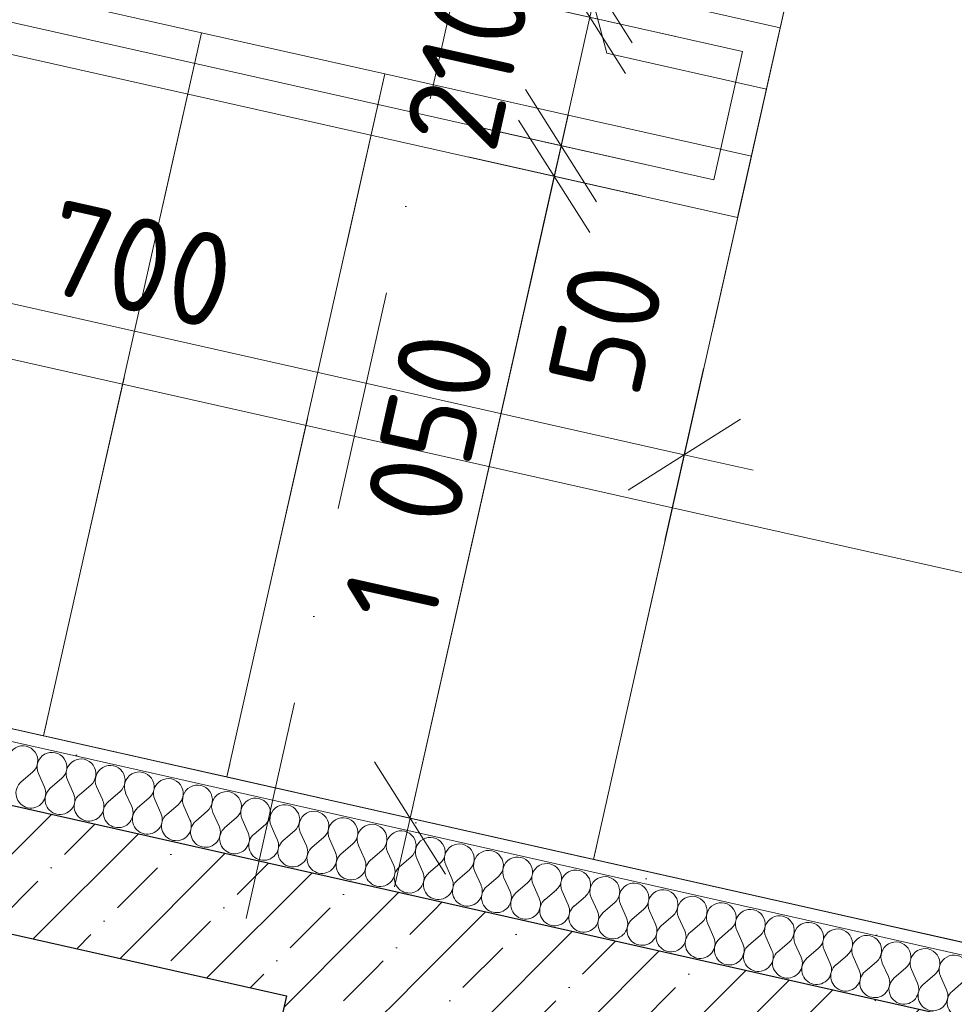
# Model space of a CAD drawing. Header units: millimetres. Extents: x -7145539 to -6664766, y 5874041 to 6141700.
# Tile 165 of 177: x -6927813 to -6926320, y 5903609 to 5905181. Entities that reach past the tile are written whole.
import ezdxf
from ezdxf.enums import TextEntityAlignment as Align

# ---------------------------------------------------------------- set-up
doc = ezdxf.new("R2010")
doc.units = ezdxf.units.MM
doc.header["$MEASUREMENT"] = 0
for name, pattern in [('Разомкнутая', [1058.333302, 634.99999, -423.333311]), ('Штриховая', [564.444447, 282.222223, -282.222223]), ('Штрихпунктирная', [670.277762, 352.777767, -176.388884, 0, -141.111112])]:
    doc.linetypes.add(name, pattern=pattern)
for name, color, linetype in [('S - МОП.АР', 7, 'Continuous'), ('АР-вертикальная связь - Лестница.АР', 7, 'Continuous'), ('АР-Стены_внутренние_пилоны.АР', 7, 'Continuous'), ('АР-Чертеж-Оси_Осевые размеры.АР', 7, 'Continuous'), ('АР-Чертеж-Размеры.АР', 7, 'Continuous')]:
    doc.layers.add(name, color=color, linetype=linetype)
for name, color, linetype, lineweight in [('АР-вертикальная связь - Лестница.АР_Ном._пера__1', 7, 'Continuous', 0), ('АР-Стены_внутренние_пилоны.АР_Ном._пера__1', 7, 'Continuous', 15), ('АР-Чертеж-Оси_Осевые размеры.АР_Ном._пера__120', 7, 'Continuous', 0), ('АР-Чертеж-Размеры.АР_Ном._пера__1', 7, 'Continuous', 0), ('АР_Машиноместа в паркинге_Ном._пера__120', 7, 'Continuous', 20)]:
    doc.layers.add(name, color=color, linetype=linetype, lineweight=lineweight)
doc.styles.add('РЎР“Р•РќР•Р\xa0Р\x98Р\xa0_РЎРўР\x98Р›Р¬_2', font='GOTHIC.TTF')
doc.styles.add('РЎР“Р•РќР•Р\xa0Р\x98Р\xa0_РЎРўР\x98Р›Р¬_6', font='GOST_Common.ttf')
doc.dimstyles.new('СГЕНЕРИР_СТИЛЬ__1', dxfattribs={"dimtxt": 150, "dimasz": 142.5, "dimexe": 0.18, "dimexo": 0.0625, "dimgap": 0, "dimtad": 1, "dimdec": 0, "dimzin": 0, "dimdsep": 46, "dimtxsty": 'РЎР“Р•РќР•Р\xa0Р\x98Р\xa0_РЎРўР\x98Р›Р¬_6', "dimblk": 'ARROWHEAD_6', "dimblk1": 'ARROWHEAD_6', "dimblk2": 'ARROWHEAD_6', "dimcen": 0.09, "dimse1": 1, "dimse2": 1, "dimclrd": 7, "dimclre": 7, "dimclrt": 7, "dimazin": 0, "dimtfac": 1, "dimtdec": 4, "dimtmove": 0, "dimatfit": 3, "dimfxl": 1, "dimtolj": 1, "dimtzin": 0, "dimarcsym": 0})
doc.dimstyles.new('СГЕНЕРИР_СТИЛЬ__2', dxfattribs={"dimtxt": 150, "dimasz": 142.5, "dimexe": 0.18, "dimexo": 0.0625, "dimgap": 0, "dimtad": 1, "dimdec": 0, "dimzin": 0, "dimdsep": 46, "dimtxsty": 'РЎР“Р•РќР•Р\xa0Р\x98Р\xa0_РЎРўР\x98Р›Р¬_6', "dimblk": 'ARROWHEAD_6', "dimblk1": 'ARROWHEAD_6', "dimblk2": 'ARROWHEAD_6', "dimcen": 0.09, "dimse1": 1, "dimse2": 1, "dimclrd": 7, "dimclre": 7, "dimclrt": 7, "dimazin": 0, "dimtfac": 1, "dimtdec": 4, "dimtmove": 2, "dimatfit": 3, "dimfxl": 1, "dimtolj": 1, "dimtzin": 0, "dimarcsym": 0})
doc.dimstyles.new('СГЕНЕРИР_СТИЛЬ__8', dxfattribs={"dimtxt": 129.999995, "dimasz": 142.5, "dimexe": 0.18, "dimexo": 300000, "dimgap": 0, "dimtad": 1, "dimdec": 0, "dimzin": 0, "dimdsep": 46, "dimtxsty": 'РЎР“Р•РќР•Р\xa0Р\x98Р\xa0_РЎРўР\x98Р›Р¬_6', "dimblk": 'ARROWHEAD_6', "dimblk1": 'ARROWHEAD_6', "dimblk2": 'ARROWHEAD_6', "dimcen": 0.09, "dimclrd": 7, "dimclre": 7, "dimclrt": 7, "dimazin": 0, "dimtfac": 1, "dimtdec": 4, "dimtmove": 0, "dimatfit": 3, "dimfxl": 1, "dimtolj": 1, "dimtzin": 0, "dimarcsym": 0})
pattern_1 = [(45, (-6321637.81, 6318947.94), (-84.852814, 84.852814), []), (45, (-6321680.24, 6318990.37), (-84.852814, 84.852814), [90, -30, 0, -30])]

# ---------------------------------------------------------------- blocks, each defined once
blk = doc.blocks.new('Стена_195_1', base_point=(-6931677.2, 5904688.9))
at = {"layer": 'АР-Стены_внутренние_пилоны.АР', "linetype": 'Continuous', "lineweight": 0, "true_color": 0x000000}
h = blk.add_hatch(dxfattribs=at)
h.set_pattern_fill('ЖЕЛЕЗОБЕТОН__PROJECT__0001', color=18, style=0, pattern_type=2)
h.set_pattern_definition(pattern_1)
h.paths.add_polyline_path([(-6931601.6, 5904569.4), (-6927386.7, 5903622.7), (-6927342.9, 5903817.9), (-6931557.8, 5904764.6)])
at = {"layer": 'АР-Стены_внутренние_пилоны.АР_Ном._пера__1', "color": 7, "linetype": 'Continuous', "lineweight": 30, "flags": 128}
for points in [[(-6927342.9, 5903817.9), (-6931557.8, 5904764.6)], [(-6929874.7, 5904181.6), (-6927386.7, 5903622.7)]]:
    blk.add_lwpolyline(points, dxfattribs=at)
blk = doc.blocks.new('Стена_199_1', base_point=(-6927267.2, 5903698.4))
at = {"layer": 'АР-Стены_внутренние_пилоны.АР', "linetype": 'Continuous', "lineweight": 0, "true_color": 0x000000}
h = blk.add_hatch(dxfattribs=at)
h.set_pattern_fill('ЖЕЛЕЗОБЕТОН__PROJECT__0001', color=18, style=0, pattern_type=2)
h.set_pattern_definition(pattern_1)
h.paths.add_polyline_path([(-6927386.7, 5903622.7), (-6927191.5, 5903578.9), (-6927342.9, 5903817.9)])
h = blk.add_hatch(dxfattribs=at)
h.set_pattern_fill('ЖЕЛЕЗОБЕТОН__PROJECT__0001', color=18, style=0, pattern_type=2)
h.set_pattern_definition(pattern_1)
h.paths.add_polyline_path([(-6927342.9, 5903817.9), (-6927191.5, 5903578.9), (-6927147.7, 5903774)])
h = blk.add_hatch(dxfattribs=at)
h.set_pattern_fill('ЖЕЛЕЗОБЕТОН__PROJECT__0001', color=18, style=0, pattern_type=2)
h.set_pattern_definition(pattern_1)
h.paths.add_polyline_path([(-6927191.5, 5903578.9), (-6925845, 5903276.5), (-6925801.2, 5903471.6), (-6927147.7, 5903774)])
at = {"layer": 'АР-Стены_внутренние_пилоны.АР_Ном._пера__1', "color": 7, "linetype": 'Continuous', "lineweight": 30, "flags": 128}
blk.add_lwpolyline([(-6925801.2, 5903471.6), (-6927342.9, 5903817.9)], dxfattribs=at)
blk = doc.blocks.new('Стена_234_1', base_point=(-6927694.5, 5901795.8))
at = {"layer": 'АР-Стены_внутренние_пилоны.АР', "linetype": 'Continuous', "lineweight": 0, "true_color": 0x000000}
h = blk.add_hatch(dxfattribs=at)
h.set_pattern_fill('ЖЕЛЕЗОБЕТОН__PROJECT__0001', color=18, style=0, pattern_type=2)
h.set_pattern_definition(pattern_1)
h.paths.add_polyline_path([(-6927441.6, 5903378.4), (-6927246.4, 5903334.6), (-6927191.5, 5903578.9), (-6927386.7, 5903622.7)])
at = {"layer": 'АР-Стены_внутренние_пилоны.АР_Ном._пера__1', "color": 7, "linetype": 'Continuous', "lineweight": 30, "flags": 128}
blk.add_lwpolyline([(-6927386.7, 5903622.7), (-6927441.6, 5903378.4)], dxfattribs=at)
blk = doc.blocks.new('Стандартный Маркер Сетки[172]_1', base_point=(-6926861.1, 5906374.4))
at = {"layer": 'АР-Чертеж-Оси_Осевые размеры.АР_Ном._пера__120', "color": 7, "linetype": 'Штрихпунктирная', "lineweight": 0}
blk.add_line((-6927080.2, 5905398.7), (-6931642.7, 5885084.3), dxfattribs=at)
at = {"layer": 'АР-Чертеж-Оси_Осевые размеры.АР_Ном._пера__120', "color": 7, "lineweight": 0, "style": 'РЎР“Р•РќР•Р\xa0Р\x98Р\xa0_РЎРўР\x98Р›Р¬_2'}
blk.add_attdef('AC_MarkerText_1', text='', height=350, rotation=347.3417, dxfattribs=at).set_placement((-6931901.5, 5883801.8), align=Align.TOP_CENTER)
blk = doc.blocks.new('Стандартный Маркер Сетки[189]_1', base_point=(-6926861.1, 5906374.4))
at = {"layer": 'АР-Чертеж-Оси_Осевые размеры.АР_Ном._пера__120', "color": 7, "linetype": 'Штрихпунктирная', "lineweight": 0}
blk.add_line((-6927080.2, 5905398.7), (-6931642.7, 5885084.3), dxfattribs=at)
at = {"layer": 'АР-Чертеж-Оси_Осевые размеры.АР_Ном._пера__120', "color": 7, "lineweight": 0, "style": 'РЎР“Р•РќР•Р\xa0Р\x98Р\xa0_РЎРўР\x98Р›Р¬_2'}
blk.add_attdef('AC_MarkerText_1', text='', height=350, rotation=347.3417, dxfattribs=at).set_placement((-6931901.5, 5883801.8), align=Align.TOP_CENTER)
blk = doc.blocks.new('*D1200', base_point=(-6321637.8, 6318947.9))
at = {"layer": 'АР-Чертеж-Размеры.АР_Ном._пера__1', "color": 7, "linetype": 'Continuous', "lineweight": 0, "transparency": 16777216}
for p, q in [((-6929893, 5904100), (-6929954.7, 5903825.6)), ((-6929834.2, 5904019.6), (-6930013.5, 5903906.1)), ((-6929923.8, 5903962.8), (-6930033.6, 5903987.5)), ((-6927435.8, 5903404), (-6929923.8, 5903962.8)), ((-6927405, 5903541.2), (-6927466.6, 5903266.8)), ((-6927525.4, 5903347.3), (-6927346.2, 5903460.7)), ((-6927326.1, 5903379.3), (-6927435.8, 5903404))]:
    blk.add_line(p, q, dxfattribs=at)
at = {"layer": 'АР-Чертеж-Размеры.АР_Ном._пера__1', "color": 7, "lineweight": 0, "transparency": 16777216, "insert": (-6928905.9, 5903764.9), "char_height": 150, "attachment_point": 7, "rotation": 347.3411, "style": 'РЎР“Р•РќР•Р\xa0Р\x98Р\xa0_РЎРўР\x98Р›Р¬_6'}
blk.add_mtext('\\A1;{\\pql;\\fGOST Common|b0|i0|c204|p0;\\W1.000000;2\xa0550}', dxfattribs=at)
blk = doc.blocks.new('ARROWHEAD_6')
at = {"color": 0, "linetype": 'Continuous', "lineweight": 0}
for p, q in [((-0.5, -0.5), (0.5, 0.5)), ((0, 0), (-1, 0))]:
    blk.add_line(p, q, dxfattribs=at)
blk = doc.blocks.new('*D1216', base_point=(-6321637.8, 6318947.9))
at = {"layer": 'АР-Чертеж-Размеры.АР_Ном._пера__1', "color": 7, "linetype": 'Continuous', "lineweight": 0, "transparency": 16777216}
for p, q in [((-6924779.8, 5905835.2), (-6924755.2, 5905945)), ((-6924723.1, 5905745.6), (-6924836.6, 5905924.8)), ((-6924642.6, 5905804.4), (-6924917, 5905866)), ((-6925329.9, 5903386.2), (-6924779.8, 5905835.2)), ((-6925386.6, 5903475.9), (-6925273.1, 5903296.6)), ((-6925192.7, 5903355.4), (-6925467.1, 5903417.1)), ((-6925354.5, 5903276.5), (-6925329.9, 5903386.2))]:
    blk.add_line(p, q, dxfattribs=at)
at = {"layer": 'АР-Чертеж-Размеры.АР_Ном._пера__1', "color": 7, "lineweight": 0, "transparency": 16777216, "insert": (-6925133.1, 5904399.4), "char_height": 150, "attachment_point": 7, "rotation": 77.3408, "style": 'РЎР“Р•РќР•Р\xa0Р\x98Р\xa0_РЎРўР\x98Р›Р¬_6'}
blk.add_mtext('\\A1;{\\pql;\\fGOST Common|b0|i0|c204|p0;\\W1.000000;2\xa0510}', dxfattribs=at)
blk = doc.blocks.new('*D1296', base_point=(-6321637.8, 6318947.9))
at = {"layer": 'АР-Чертеж-Размеры.АР_Ном._пера__1', "color": 7, "linetype": 'Continuous', "lineweight": 0, "transparency": 16777216}
for p, q in [((-6923307.3, 5905504.5), (-6923282.7, 5905614.2)), ((-6923250.6, 5905414.9), (-6923364.1, 5905594.1)), ((-6923170.1, 5905473.6), (-6923444.5, 5905535.3)), ((-6923857.4, 5903055.5), (-6923307.3, 5905504.5)), ((-6923914.1, 5903145.1), (-6923800.6, 5902965.9)), ((-6923720.2, 5903024.7), (-6923994.6, 5903086.3)), ((-6923882, 5902945.7), (-6923857.4, 5903055.5))]:
    blk.add_line(p, q, dxfattribs=at)
at = {"layer": 'АР-Чертеж-Размеры.АР_Ном._пера__1', "color": 7, "lineweight": 0, "transparency": 16777216, "insert": (-6923660.6, 5904068.7), "char_height": 150, "attachment_point": 7, "rotation": 77.3411, "style": 'РЎР“Р•РќР•Р\xa0Р\x98Р\xa0_РЎРўР\x98Р›Р¬_6'}
blk.add_mtext('\\A1;{\\pql;\\fGOST Common|b0|i0|c204|p0;\\W1.000000;2\xa0510}', dxfattribs=at)
blk = doc.blocks.new('*D1350', base_point=(-6321637.8, 6318947.9))
at = {"layer": 'АР-Чертеж-Размеры.АР_Ном._пера__1', "color": 7, "linetype": 'Continuous', "lineweight": 0, "transparency": 16777216}
for p, q in [((-6929960.4, 5903432.8), (-6929898.8, 5903707.2)), ((-6929840, 5903626.7), (-6930019.2, 5903513.2)), ((-6930039.3, 5903594.6), (-6929929.6, 5903570)), ((-6929929.6, 5903570), (-6927800.6, 5903091.8)), ((-6927831.4, 5902954.6), (-6927769.8, 5903229)), ((-6927890.2, 5903035.1), (-6927711, 5903148.6)), ((-6927800.6, 5903091.8), (-6927690.9, 5903067.2))]:
    blk.add_line(p, q, dxfattribs=at)
at = {"layer": 'АР-Чертеж-Размеры.АР_Ном._пера__1', "color": 7, "lineweight": 0, "transparency": 16777216, "insert": (-6929048.2, 5903398.7), "char_height": 130, "attachment_point": 7, "rotation": 347.3417, "style": 'РЎР“Р•РќР•Р\xa0Р\x98Р\xa0_РЎРўР\x98Р›Р¬_6'}
blk.add_mtext('\\A1;{\\pql;\\fGOST Common|b0|i0|c204|p0;\\W1.000000;2\xa0182}', dxfattribs=at)
blk = doc.blocks.new('Лестница_2_1', base_point=(-6321637.8, 6318947.9))
at = {"layer": 'АР-вертикальная связь - Лестница.АР_Ном._пера__1', "color": 7, "linetype": 'Continuous', "lineweight": 0}
for p, q in [((-6926620.3, 5905069.9), (-6926368.3, 5906192)), ((-6926368.3, 5906192), (-6926620.3, 5905069.9)), ((-6927016.5, 5905657.4), (-6926875.5, 5905127.3)), ((-6927522.5, 5905159.8), (-6927815.2, 5905225.6)), ((-6927522.5, 5905159.8), (-6927774.5, 5904037.8)), ((-6927774.5, 5904037.8), (-6927522.5, 5905159.8)), ((-6927229.8, 5905094.1), (-6927522.5, 5905159.8)), ((-6926875.5, 5905127.3), (-6926620.3, 5905069.9)), ((-6927229.8, 5905094.1), (-6927481.8, 5903972)), ((-6927481.8, 5903972), (-6927229.8, 5905094.1)), ((-6926937.1, 5905028.3), (-6927229.8, 5905094.1)), ((-6926620.3, 5905069.9), (-6926644.4, 5904962.6)), ((-6926937.1, 5905028.3), (-6927189.1, 5903906.3)), ((-6927189.1, 5903906.3), (-6926937.1, 5905028.3)), ((-6926644.4, 5904962.6), (-6926937.1, 5905028.3)), ((-6926644.4, 5904962.6), (-6926896.4, 5903840.5)), ((-6926896.4, 5903840.5), (-6926644.4, 5904962.6)), ((-6926770.4, 5904401.6), (-6929112, 5904927.5)), ((-6926209.4, 5904275.6), (-6926770.4, 5904401.6)), ((-6928067.2, 5904103.5), (-6927774.5, 5904037.8)), ((-6927774.5, 5904037.8), (-6927481.8, 5903972)), ((-6927481.8, 5903972), (-6927189.1, 5903906.3)), ((-6927189.1, 5903906.3), (-6926896.4, 5903840.5)), ((-6926896.4, 5903840.5), (-6925774.3, 5903588.5))]:
    blk.add_line(p, q, dxfattribs=at)
at = {"layer": 'АР-вертикальная связь - Лестница.АР_Ном._пера__1', "color": 7, "linetype": 'Штриховая', "lineweight": 0}
for p, q in [((-6926620.3, 5905069.9), (-6926368.3, 5906192)), ((-6927522.5, 5905159.8), (-6927774.5, 5904037.8)), ((-6927229.8, 5905094.1), (-6927481.8, 5903972)), ((-6926937.1, 5905028.3), (-6927189.1, 5903906.3)), ((-6926644.4, 5904962.6), (-6926896.4, 5903840.5))]:
    blk.add_line(p, q, dxfattribs=at)
blk = doc.blocks.new('*X1370', base_point=(-6321637.8, 6318947.9))
at = {"layer": 'АР-Стены_внутренние_пилоны.АР_Ном._пера__1', "color": 7, "linetype": 'Continuous', "lineweight": 0}
for p, q in [((-6927792.2, 5903979.8), (-6927810.3, 5903964.4)), ((-6927782.9, 5903977.7), (-6927773.2, 5903956)), ((-6927745.8, 5903969.4), (-6927763.9, 5903953.9)), ((-6927736.5, 5903967.3), (-6927726.7, 5903945.6)), ((-6927699.3, 5903958.9), (-6927717.4, 5903943.5)), ((-6927690, 5903956.9), (-6927680.2, 5903935.1)), ((-6927652.8, 5903948.5), (-6927671, 5903933.1)), ((-6927643.6, 5903946.4), (-6927633.8, 5903924.7)), ((-6927606.4, 5903938.1), (-6927624.5, 5903922.6)), ((-6927597.1, 5903936), (-6927587.3, 5903914.3)), ((-6927559.9, 5903927.6), (-6927578, 5903912.2)), ((-6927550.6, 5903925.5), (-6927540.9, 5903903.8)), ((-6927513.5, 5903917.2), (-6927531.6, 5903901.7)), ((-6927504.2, 5903915.1), (-6927494.4, 5903893.4)), ((-6927467, 5903906.8), (-6927485.1, 5903891.3)), ((-6927457.7, 5903904.7), (-6927447.9, 5903883)), ((-6927420.5, 5903896.3), (-6927438.6, 5903880.9)), ((-6927411.2, 5903894.2), (-6927401.5, 5903872.5)), ((-6927374.1, 5903885.9), (-6927392.2, 5903870.4)), ((-6927364.8, 5903883.8), (-6927355, 5903862.1)), ((-6927327.6, 5903875.5), (-6927345.7, 5903860)), ((-6927318.3, 5903873.4), (-6927308.6, 5903851.7)), ((-6927281.2, 5903865), (-6927299.3, 5903849.6)), ((-6927271.9, 5903862.9), (-6927262.1, 5903841.2)), ((-6927234.7, 5903854.6), (-6927252.8, 5903839.1)), ((-6927225.4, 5903852.5), (-6927215.6, 5903830.8)), ((-6927188.2, 5903844.2), (-6927206.3, 5903828.7)), ((-6927178.9, 5903842.1), (-6927169.2, 5903820.3)), ((-6927141.8, 5903833.7), (-6927159.9, 5903818.3)), ((-6927132.5, 5903831.6), (-6927122.7, 5903809.9)), ((-6927095.3, 5903823.3), (-6927113.4, 5903807.8)), ((-6927086, 5903821.2), (-6927076.2, 5903799.5)), ((-6927048.8, 5903812.8), (-6927067, 5903797.4)), ((-6927039.6, 5903810.8), (-6927029.8, 5903789)), ((-6927002.4, 5903802.4), (-6927020.5, 5903787)), ((-6926993.1, 5903800.3), (-6926983.3, 5903778.6)), ((-6926955.9, 5903792), (-6926974, 5903776.5)), ((-6926946.6, 5903789.9), (-6926936.9, 5903768.2)), ((-6926909.5, 5903781.5), (-6926927.6, 5903766.1)), ((-6926900.2, 5903779.5), (-6926890.4, 5903757.7)), ((-6926863, 5903771.1), (-6926881.1, 5903755.6)), ((-6926853.7, 5903769), (-6926843.9, 5903747.3)), ((-6926816.5, 5903760.7), (-6926834.6, 5903745.2)), ((-6926807.2, 5903758.6), (-6926797.5, 5903736.9)), ((-6926770.1, 5903750.2), (-6926788.2, 5903734.8)), ((-6926760.8, 5903748.1), (-6926751, 5903726.4)), ((-6926723.6, 5903739.8), (-6926741.7, 5903724.3)), ((-6926714.3, 5903737.7), (-6926704.6, 5903716)), ((-6926677.2, 5903729.4), (-6926695.3, 5903713.9)), ((-6926667.9, 5903727.3), (-6926658.1, 5903705.6)), ((-6926630.7, 5903718.9), (-6926648.8, 5903703.5)), ((-6926621.4, 5903716.8), (-6926611.6, 5903695.1)), ((-6926584.2, 5903708.5), (-6926602.3, 5903693)), ((-6926574.9, 5903706.4), (-6926565.2, 5903684.7)), ((-6926537.8, 5903698.1), (-6926555.9, 5903682.6)), ((-6926528.5, 5903696), (-6926518.7, 5903674.3)), ((-6926491.3, 5903687.6), (-6926509.4, 5903672.2)), ((-6926482, 5903685.5), (-6926472.2, 5903663.8)), ((-6926444.8, 5903677.2), (-6926463, 5903661.7)), ((-6926435.6, 5903675.1), (-6926425.8, 5903653.4)), ((-6926398.4, 5903666.7), (-6926416.5, 5903651.3)), ((-6926389.1, 5903664.7), (-6926379.3, 5903642.9)), ((-6926351.9, 5903656.3), (-6926370, 5903640.9)), ((-6926342.6, 5903654.2), (-6926332.9, 5903632.5)), ((-6926305.5, 5903645.9), (-6926323.6, 5903630.4))]:
    blk.add_line(p, q, dxfattribs=at)
for centre, start, end in [((-6927807.7, 5903997.9), 310.4712, 204.211), ((-6927761.2, 5903987.5), 310.4712, 204.211), ((-6927714.8, 5903977.1), 310.4712, 204.211), ((-6927668.3, 5903966.6), 310.4712, 204.211), ((-6927621.8, 5903956.2), 310.4712, 204.211), ((-6927575.4, 5903945.7), 310.4712, 204.211), ((-6927794.9, 5903946.2), 130.4712, 257.3411), ((-6927794.9, 5903946.2), 257.3411, 24.211), ((-6927748.4, 5903935.8), 130.4712, 257.3411), ((-6927528.9, 5903935.3), 310.4712, 204.211), ((-6927748.4, 5903935.8), 257.3411, 24.211), ((-6927702, 5903925.4), 130.4712, 257.3411), ((-6927702, 5903925.4), 257.3411, 24.211), ((-6927482.5, 5903924.9), 310.4712, 204.211), ((-6927436, 5903914.4), 310.4712, 204.211), ((-6927655.5, 5903914.9), 130.4712, 257.3411), ((-6927655.5, 5903914.9), 257.3411, 24.211), ((-6927609, 5903904.5), 130.4712, 257.3411), ((-6927389.5, 5903904), 310.4712, 204.211), ((-6927609, 5903904.5), 257.3411, 24.211), ((-6927562.6, 5903894.1), 130.4712, 257.3411), ((-6927562.6, 5903894.1), 257.3411, 24.211), ((-6927343.1, 5903893.6), 310.4712, 204.211), ((-6927296.6, 5903883.1), 310.4712, 204.211), ((-6927516.1, 5903883.6), 130.4712, 257.3411), ((-6927516.1, 5903883.6), 257.3411, 24.211), ((-6927469.7, 5903873.2), 130.4712, 257.3411), ((-6927250.1, 5903872.7), 310.4712, 204.211), ((-6927469.7, 5903873.2), 257.3411, 24.211), ((-6927423.2, 5903862.8), 130.4712, 257.3411), ((-6927423.2, 5903862.8), 257.3411, 24.211), ((-6927203.7, 5903862.3), 310.4712, 204.211), ((-6927157.2, 5903851.8), 310.4712, 204.211), ((-6927376.7, 5903852.3), 130.4712, 257.3411), ((-6927376.7, 5903852.3), 257.3411, 24.211), ((-6927330.3, 5903841.9), 130.4712, 257.3411), ((-6927110.8, 5903841.4), 310.4712, 204.211), ((-6927330.3, 5903841.9), 257.3411, 24.211), ((-6927283.8, 5903831.5), 130.4712, 257.3411), ((-6927283.8, 5903831.5), 257.3411, 24.211), ((-6927064.3, 5903831), 310.4712, 204.211), ((-6927017.8, 5903820.5), 310.4712, 204.211), ((-6927237.3, 5903821), 130.4712, 257.3411), ((-6927237.3, 5903821), 257.3411, 24.211), ((-6927190.9, 5903810.6), 130.4712, 257.3411), ((-6926971.4, 5903810.1), 310.4712, 204.211), ((-6927190.9, 5903810.6), 257.3411, 24.211), ((-6927144.4, 5903800.1), 130.4712, 257.3411), ((-6927144.4, 5903800.1), 257.3411, 24.211), ((-6926924.9, 5903799.7), 310.4712, 204.211), ((-6926878.5, 5903789.2), 310.4712, 204.211), ((-6927098, 5903789.7), 130.4712, 257.3411), ((-6927098, 5903789.7), 257.3411, 24.211), ((-6927051.5, 5903779.3), 130.4712, 257.3411), ((-6926832, 5903778.8), 310.4712, 204.211), ((-6927051.5, 5903779.3), 257.3411, 24.211), ((-6927005, 5903768.8), 130.4712, 257.3411), ((-6927005, 5903768.8), 257.3411, 24.211), ((-6926785.5, 5903768.3), 310.4712, 204.211), ((-6926739.1, 5903757.9), 310.4712, 204.211), ((-6926958.6, 5903758.4), 130.4712, 257.3411), ((-6926958.6, 5903758.4), 257.3411, 24.211), ((-6926912.1, 5903748), 130.4712, 257.3411), ((-6926692.6, 5903747.5), 310.4712, 204.211), ((-6926912.1, 5903748), 257.3411, 24.211), ((-6926865.7, 5903737.5), 130.4712, 257.3411), ((-6926865.7, 5903737.5), 257.3411, 24.211), ((-6926646.1, 5903737), 310.4712, 204.211), ((-6926599.7, 5903726.6), 310.4712, 204.211), ((-6926819.2, 5903727.1), 130.4712, 257.3411), ((-6926819.2, 5903727.1), 257.3411, 24.211), ((-6926772.7, 5903716.7), 130.4712, 257.3411), ((-6926553.2, 5903716.2), 310.4712, 204.211), ((-6926772.7, 5903716.7), 257.3411, 24.211), ((-6926726.3, 5903706.2), 130.4712, 257.3411), ((-6926726.3, 5903706.2), 257.3411, 24.211), ((-6926506.8, 5903705.7), 310.4712, 204.211), ((-6926460.3, 5903695.3), 310.4712, 204.211), ((-6926679.8, 5903695.8), 130.4712, 257.3411), ((-6926679.8, 5903695.8), 257.3411, 24.211), ((-6926633.3, 5903685.4), 130.4712, 257.3411), ((-6926413.8, 5903684.9), 310.4712, 204.211), ((-6926633.3, 5903685.4), 257.3411, 24.211), ((-6926586.9, 5903674.9), 130.4712, 257.3411), ((-6926586.9, 5903674.9), 257.3411, 24.211), ((-6926367.4, 5903674.4), 310.4712, 204.211), ((-6926320.9, 5903664), 310.4712, 204.211), ((-6926540.4, 5903664.5), 130.4712, 257.3411), ((-6926540.4, 5903664.5), 257.3411, 24.211), ((-6926494, 5903654.1), 130.4712, 257.3411), ((-6926494, 5903654.1), 257.3411, 24.211), ((-6926447.5, 5903643.6), 130.4712, 257.3411), ((-6926447.5, 5903643.6), 257.3411, 24.211), ((-6926401, 5903633.2), 130.4712, 257.3411), ((-6926401, 5903633.2), 257.3411, 24.211), ((-6926354.6, 5903622.7), 130.4712, 257.3411), ((-6926354.6, 5903622.7), 257.3411, 24.211), ((-6926308.1, 5903612.3), 130.4712, 257.3411)]:
    blk.add_arc(centre, 23.8, start, end, dxfattribs=at)
blk = doc.blocks.new('Стена_381_1', base_point=(-6925670.9, 5903503.8))
at = {"layer": 'АР-Стены_внутренние_пилоны.АР', "linetype": 'Continuous', "lineweight": 0, "true_color": 0x000000}
h = blk.add_hatch(dxfattribs=at)
h.set_pattern_fill('ШТУКАТУРКА__ГИПС_01_0001', color=18, style=0, pattern_type=2)
h.set_pattern_definition([(45, (-6321637.81, 6319297.94), (-111.369318, 111.369318), [0, -105, 0, -157.5]), (110, (-6321287.81, 6319297.94), (148.001588, 53.868173), [0, -77, 0, -133])])
h.paths.add_polyline_path([(-6931369.9, 5904824.9), (-6925779.3, 5903569.2), (-6925774.9, 5903588.7), (-6931365.5, 5904844.4)])
at = {"layer": 'АР-Стены_внутренние_пилоны.АР_Ном._пера__1', "color": 7, "linetype": 'Continuous', "lineweight": 0}
blk.add_line((-6925779.3, 5903569.2), (-6931389.4, 5904829.2), dxfattribs=at)
at = {"layer": 'АР-Стены_внутренние_пилоны.АР_Ном._пера__1', "color": 7, "linetype": 'Continuous', "lineweight": 0, "flags": 128}
for points in [[(-6925774.9, 5903588.7), (-6931365.5, 5904844.4)], [(-6931411.3, 5904731.7), (-6925801.2, 5903471.6)]]:
    blk.add_lwpolyline(points, dxfattribs=at)
at = {"layer": 'АР-Стены_внутренние_пилоны.АР', "color": 7, "lineweight": 0}
blk.add_blockref('*X1370', (-6321637.8, 6318947.9), dxfattribs=at)
blk = doc.blocks.new('*D1441', base_point=(-6321637.8, 6318947.9))
at = {"layer": 'АР-Чертеж-Размеры.АР_Ном._пера__1', "color": 7, "linetype": 'Continuous', "lineweight": 0, "transparency": 16777216}
for p, q in [((-6926636.7, 5906367.6), (-6926661.3, 5906257.8)), ((-6926604.6, 5906168.2), (-6926718.1, 5906347.4)), ((-6926798.6, 5906288.6), (-6926524.1, 5906227)), ((-6926661.3, 5906257.8), (-6926891.4, 5905233.3)), ((-6926948.2, 5905322.9), (-6926834.7, 5905143.7)), ((-6926845.7, 5905094.9), (-6926959.1, 5905274.1)), ((-6927028.7, 5905264.1), (-6926754.2, 5905202.5))]:
    blk.add_line(p, q, dxfattribs=at)
at = {"layer": 'АР-Чертеж-Размеры.АР_Ном._пера__1', "color": 7, "lineweight": 0, "transparency": 16777216, "char_height": 150, "attachment_point": 7, "rotation": 77.3417, "style": 'РЎР“Р•РќР•Р\xa0Р\x98Р\xa0_РЎРўР\x98Р›Р¬_6'}
for s, insert in [('\\A1;{\\pql;\\fGOST Common|b0|i0|c204|p0;\\W1.000000;1\xa0050}', (-6926854.6, 5905534.2)), ('\\A1;{\\pql;\\fGOST Common|b0|i0|c204|p0;\\W1.000000;50}', (-6926675.1, 5905288.5))]:
    blk.add_mtext(s, dxfattribs=dict(at, insert=insert))
blk = doc.blocks.new('*D1442', base_point=(-6321637.8, 6318947.9))
at = {"layer": 'АР-Чертеж-Размеры.АР_Ном._пера__1', "color": 7, "linetype": 'Continuous', "lineweight": 0, "transparency": 16777216}
for p, q in [((-6926661.3, 5906257.8), (-6926891.4, 5905233.3)), ((-6926948.2, 5905322.9), (-6926834.7, 5905143.7)), ((-6926845.7, 5905094.9), (-6926959.1, 5905274.1)), ((-6927028.7, 5905264.1), (-6926754.2, 5905202.5)), ((-6926891.4, 5905233.3), (-6926902.4, 5905184.5))]:
    blk.add_line(p, q, dxfattribs=at)
blk = doc.blocks.new('*D1443', base_point=(-6321637.8, 6318947.9))
at = {"layer": 'АР-Чертеж-Размеры.АР_Ном._пера__1', "color": 7, "linetype": 'Continuous', "lineweight": 0, "transparency": 16777216}
for p, q in [((-6926948.2, 5905322.9), (-6926834.7, 5905143.7)), ((-6926845.7, 5905094.9), (-6926959.1, 5905274.1)), ((-6926891.4, 5905233.3), (-6926902.4, 5905184.5)), ((-6927039.6, 5905215.3), (-6926765.2, 5905153.7)), ((-6926902.4, 5905184.5), (-6926948.4, 5904979.6)), ((-6927005.2, 5905069.2), (-6926891.7, 5904890)), ((-6926902.6, 5904841.2), (-6927016.1, 5905020.4)), ((-6927085.6, 5905010.4), (-6926811.2, 5904948.8))]:
    blk.add_line(p, q, dxfattribs=at)
blk = doc.blocks.new('*D1444', base_point=(-6321637.8, 6318947.9))
at = {"layer": 'АР-Чертеж-Размеры.АР_Ном._пера__1', "color": 7, "linetype": 'Continuous', "lineweight": 0, "transparency": 16777216}
for p, q in [((-6926902.4, 5905184.5), (-6926948.4, 5904979.6)), ((-6927005.2, 5905069.2), (-6926891.7, 5904890)), ((-6926902.6, 5904841.2), (-6927016.1, 5905020.4)), ((-6927085.6, 5905010.4), (-6926811.2, 5904948.8)), ((-6926948.4, 5904979.6), (-6926959.4, 5904930.8)), ((-6927096.6, 5904961.6), (-6926822.2, 5904900))]:
    blk.add_line(p, q, dxfattribs=at)
at = {"layer": 'АР-Чертеж-Размеры.АР_Ном._пера__1', "color": 7, "lineweight": 0, "transparency": 16777216, "insert": (-6927053.8, 5904963.4), "char_height": 150, "attachment_point": 7, "rotation": 77.3417, "style": 'РЎР“Р•РќР•Р\xa0Р\x98Р\xa0_РЎРўР\x98Р›Р¬_6'}
blk.add_mtext('\\A1;{\\pql;\\fGOST Common|b0|i0|c204|p0;\\W1.000000;210}', dxfattribs=at)
blk = doc.blocks.new('*D1445', base_point=(-6321637.8, 6318947.9))
at = {"layer": 'АР-Чертеж-Размеры.АР_Ном._пера__1', "color": 7, "linetype": 'Continuous', "lineweight": 0, "transparency": 16777216}
for p, q in [((-6927005.2, 5905069.2), (-6926891.7, 5904890)), ((-6926902.6, 5904841.2), (-6927016.1, 5905020.4)), ((-6926948.4, 5904979.6), (-6926959.4, 5904930.8)), ((-6927096.6, 5904961.6), (-6926822.2, 5904900)), ((-6926959.4, 5904930.8), (-6927189.5, 5903906.4)), ((-6927246.2, 5903996), (-6927132.7, 5903816.8)), ((-6927326.7, 5903937.2), (-6927052.3, 5903875.6)), ((-6927189.5, 5903906.4), (-6927214.1, 5903796.6))]:
    blk.add_line(p, q, dxfattribs=at)
at = {"layer": 'АР-Чертеж-Размеры.АР_Ном._пера__1', "color": 7, "lineweight": 0, "transparency": 16777216, "char_height": 150, "attachment_point": 7, "rotation": 77.3417, "style": 'РЎР“Р•РќР•Р\xa0Р\x98Р\xa0_РЎРўР\x98Р›Р¬_6'}
for s, insert in [('\\A1;{\\pql;\\fGOST Common|b0|i0|c204|p0;\\W1.000000;50}', (-6926825.7, 5904572)), ('\\A1;{\\pql;\\fGOST Common|b0|i0|c204|p0;\\W1.000000;1\xa0050}', (-6927152.6, 5904207.3))]:
    blk.add_mtext(s, dxfattribs=dict(at, insert=insert))
blk = doc.blocks.new('*D1446', base_point=(-6321637.8, 6318947.9))
at = {"layer": 'АР-Чертеж-Размеры.АР_Ном._пера__1', "color": 7, "linetype": 'Continuous', "lineweight": 0, "transparency": 16777216}
for p, q in [((-6927246.2, 5903996), (-6927132.7, 5903816.8)), ((-6927189.5, 5903906.4), (-6927214.1, 5903796.6))]:
    blk.add_line(p, q, dxfattribs=at)
blk = doc.blocks.new('*D1448', base_point=(-6321637.8, 6318947.9))
at = {"layer": 'АР-Чертеж-Размеры.АР_Ном._пера__1', "color": 7, "linetype": 'Continuous', "lineweight": 0, "transparency": 16777216}
for p, q in [((-6929385.7, 5905078.1), (-6931220.4, 5905490.2)), ((-6929354.9, 5905215.3), (-6929416.5, 5904940.8)), ((-6929475.3, 5905021.3), (-6929296.1, 5905134.8)), ((-6926751.7, 5904486.4), (-6929385.7, 5905078.1)), ((-6926720.9, 5904623.7), (-6926782.5, 5904349.2)), ((-6926841.3, 5904429.7), (-6926662.1, 5904543.2)), ((-6926641.9, 5904461.8), (-6926751.7, 5904486.4))]:
    blk.add_line(p, q, dxfattribs=at)
at = {"layer": 'АР-Чертеж-Размеры.АР_Ном._пера__1', "color": 7, "lineweight": 0, "transparency": 16777216, "insert": (-6928532, 5904917.1), "char_height": 150, "attachment_point": 7, "rotation": 347.3411, "style": 'РЎР“Р•РќР•Р\xa0Р\x98Р\xa0_РЎРўР\x98Р›Р¬_6'}
blk.add_mtext('\\A1;{\\pql;\\fGOST Common|b0|i0|c204|p0;\\W1.000000;9х300=2\xa0700}', dxfattribs=at)
blk = doc.blocks.new('*D1452', base_point=(-6321637.8, 6318947.9))
at = {"layer": 'АР-Чертеж-Размеры.АР_Ном._пера__1', "color": 7, "linetype": 'Continuous', "lineweight": 0, "transparency": 16777216}
for p, q in [((-6925499, 5906112), (-6925523.6, 5906002.3)), ((-6925466.9, 5905912.6), (-6925580.3, 5906091.9)), ((-6925660.8, 5906033.1), (-6925386.4, 5905971.4)), ((-6925523.6, 5906002.3), (-6926051.7, 5903650.9)), ((-6926108.5, 5903740.5), (-6925995, 5903561.3)), ((-6926188.9, 5903681.7), (-6925914.5, 5903620.1)), ((-6926051.7, 5903650.9), (-6926076.4, 5903541.1))]:
    blk.add_line(p, q, dxfattribs=at)
at = {"layer": 'АР-Чертеж-Размеры.АР_Ном._пера__1', "color": 7, "lineweight": 0, "transparency": 16777216, "insert": (-6925977.2, 5904225), "char_height": 150, "attachment_point": 7, "rotation": 77.3411, "style": 'РЎР“Р•РќР•Р\xa0Р\x98Р\xa0_РЎРўР\x98Р›Р¬_6'}
blk.add_mtext('\\A1;{\\pql;\\fGOST Common|b0|i0|c204|p0;\\W1.000000;2\xa0410}', dxfattribs=at)
blk = doc.blocks.new('*D1456', base_point=(-6321637.8, 6318947.9))
at = {"layer": 'АР-Чертеж-Размеры.АР_Ном._пера__1', "color": 7, "linetype": 'Continuous', "lineweight": 0, "transparency": 16777216}
for p, q in [((-6926541.2, 5905766), (-6926362, 5905879.5)), ((-6925329.7, 5905570.8), (-6926451.6, 5905822.7)), ((-6925298.9, 5905708), (-6925360.5, 5905433.6)), ((-6925419.3, 5905514), (-6925240.1, 5905627.5)), ((-6925219.9, 5905546.1), (-6925329.7, 5905570.8))]:
    blk.add_line(p, q, dxfattribs=at)
at = {"layer": 'АР-Чертеж-Размеры.АР_Ном._пера__1', "color": 7, "lineweight": 0, "transparency": 16777216, "insert": (-6926087.2, 5905771.6), "char_height": 150, "attachment_point": 7, "rotation": 347.3411, "style": 'РЎР“Р•РќР•Р\xa0Р\x98Р\xa0_РЎРўР\x98Р›Р¬_6'}
blk.add_mtext('\\A1;{\\pql;\\fGOST Common|b0|i0|c204|p0;\\W1.000000;1\xa0150}', dxfattribs=at)

msp = doc.modelspace()

# ---------------------------------------------------------------- linework, layer by layer
at = {"layer": 'S - МОП.АР', "color": 254, "linetype": 'Continuous', "lineweight": 0, "true_color": 0xdadada, "flags": 128}
msp.add_lwpolyline([(-6930837.3, 5907195.6), (-6931365.5, 5904844.2), (-6925774.3, 5903588.4), (-6925246.2, 5905939.8)], close=True, dxfattribs=at)
at = {"layer": 'АР-вертикальная связь - Лестница.АР_Ном._пера__1', "color": 7, "linetype": 'Continuous', "lineweight": 0, "flags": 128}
for points in [[(-6929300.7, 5905456.5), (-6926666.7, 5904865.1), (-6926598.7, 5905167.6), (-6929232.8, 5905759)], [(-6929194.9, 5905699.3), (-6929241, 5905494.4), (-6926704.5, 5904924.8), (-6926658.5, 5905129.7)]]:
    msp.add_lwpolyline(points, close=True, dxfattribs=at)
at = {"layer": 'АР_Машиноместа в паркинге_Ном._пера__120', "color": 7, "linetype": 'Разомкнутая', "lineweight": 20}
msp.add_lwpolyline([(-6930258.2, 5902474.1), (-6927770.2, 5901915.3), (-6927386.7, 5903622.7), (-6929874.7, 5904181.6)], close=True, dxfattribs=at)

# ---------------------------------------------------------------- block references
at = {"layer": 'АР-вертикальная связь - Лестница.АР', "color": 7, "linetype": 'Continuous', "lineweight": 0}
msp.add_blockref('Лестница_2_1', (-6321637.8, 6318947.9), dxfattribs=at)
at = {"layer": 'АР-Стены_внутренние_пилоны.АР', "color": 7, "lineweight": 0}
for name, p in [('Стена_381_1', (-6925670.9, 5903503.8)), ('Стена_195_1', (-6931677.2, 5904688.9)), ('Стена_199_1', (-6927267.2, 5903698.4)), ('Стена_234_1', (-6927694.5, 5901795.8))]:
    msp.add_blockref(name, p, dxfattribs=at)
at = {"layer": 'АР-Чертеж-Оси_Осевые размеры.АР', "color": 8, "linetype": 'Continuous', "lineweight": 15}
for name in ['Стандартный Маркер Сетки[172]_1', 'Стандартный Маркер Сетки[189]_1']:
    msp.add_blockref(name, (-6926861.1, 5906374.4), dxfattribs=at)

# ---------------------------------------------------------------- dimensions: what is measured, and where the dimension line sits
at = {"layer": 'АР-Чертеж-Размеры.АР', "color": 7, "linetype": 'Continuous', "lineweight": 0}
for base, p1, p2, angle, dimstyle, picture, middle, turn in [((-6926891.4, 5905233.3), (-6926368.3, 5906192), (-6926598.7, 5905167.6), 257.3417, 'СГЕНЕРИР_СТИЛЬ__1', '*D1441', (-6926871.4, 5905801.7), 77.3417), ((-6926051.7, 5903650.9), (-6926979, 5906329.1), (-6928570.2, 5904216.5), 257.3411, 'СГЕНЕРИР_СТИЛЬ__2', '*D1452', (-6925994, 5904492.5), 77.3411), ((-6924779.8, 5905835.2), (-6924543.3, 5903209.6), (-6926979, 5906329.1), 77.3408, 'СГЕНЕРИР_СТИЛЬ__1', '*D1216', (-6925149.8, 5904666.9), 77.3408), ((-6923307.3, 5905504.5), (-6924543.3, 5903209.6), (-6926979, 5906329.1), 77.3411, 'СГЕНЕРИР_СТИЛЬ__1', '*D1296', (-6923677.3, 5904336.2), 77.3411), ((-6926902.4, 5905184.5), (-6926598.7, 5905167.6), (-6926658.5, 5905129.7), 257.3417, 'СГЕНЕРИР_СТИЛЬ__2', '*D1442', (-6926723.3, 5905416.3), 77.3417), ((-6926451.6, 5905822.7), (-6925548.1, 5904598.5), (-6926526.3, 5905490.1), 167.3411, 'СГЕНЕРИР_СТИЛЬ__1', '*D1456', (-6925819.7, 5905788.4), 347.3411), ((-6926959.4, 5904930.8), (-6926704.5, 5904924.8), (-6926666.7, 5904865.1), 257.3417, 'СГЕНЕРИР_СТИЛЬ__2', '*D1444', (-6926873.8, 5904699.9), 77.3417), ((-6926948.4, 5904979.6), (-6926658.5, 5905129.7), (-6926704.5, 5904924.8), 257.3417, 'СГЕНЕРИР_СТИЛЬ__2', '*D1443', (-6927089.5, 5905146.9), 77.3417), ((-6927189.5, 5903906.4), (-6926666.7, 5904865.1), (-6926896.4, 5903840.5), 257.3417, 'СГЕНЕРИР_СТИЛЬ__1', '*D1445', (-6927169.4, 5904474.8), 77.3417), ((-6929923.8, 5903962.8), (-6927441.6, 5903378.4), (-6929923.8, 5903962.9), 167.3411, 'СГЕНЕРИР_СТИЛЬ__1', '*D1200', (-6928638.4, 5903781.7), 347.3411), ((-6927189.5, 5903906.4), (-6926896.4, 5903840.5), (-6927189.1, 5903906.3), 257.3417, 'СГЕНЕРИР_СТИЛЬ__1', '*D1446', (-6927291, 5903933.3), 77.3417), ((-6927800.6, 5903091.8), (-6929889.2, 5903749.7), (-6927760.3, 5903271.5), 347.3417, 'СГЕНЕРИР_СТИЛЬ__8', '*D1350', (-6928816.4, 5903413.2), 347.3417)]:
    dim = msp.add_linear_dim(base=base, p1=p1, p2=p2, angle=angle, dimstyle=dimstyle, dxfattribs=at)
    dim.commit()
    dim.dimension.update_dxf_attribs({"geometry": picture, "text_midpoint": middle, "dimtype": 160, "text_rotation": turn})
dim = msp.add_linear_dim(base=(-6929385.7, 5905078.1), p1=(-6926666.7, 5904865.1), p2=(-6929530.8, 5904432.2), angle=167.3411, text='9х300=<MeasuredValue>', dimstyle='СГЕНЕРИР_СТИЛЬ__2', dxfattribs=at)
dim.commit()
dim.dimension.update_dxf_attribs({"geometry": '*D1448', "text_midpoint": (-6927334.3, 5904724.9), "dimtype": 160, "text_rotation": 347.3411})

doc.saveas('drawing.dxf')
